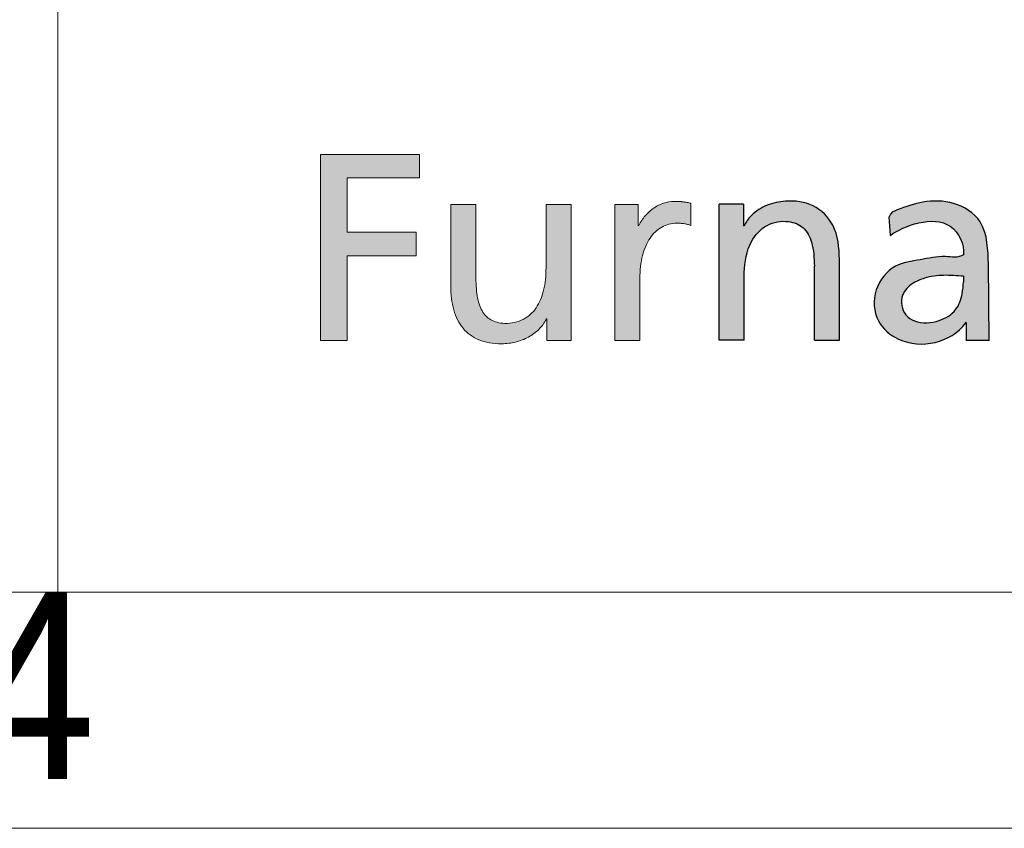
# Paper-space layout 'Hoja3' of a CAD drawing. Header units: millimetres. Extents: x 300 to 16757, y 100 to 11782.
# Tile 7 of 17: x 13004 to 13421, y 100 to 443. Entities that reach past the tile are written whole.
import ezdxf

# ---------------------------------------------------------------- set-up
doc = ezdxf.new("R2010")
doc.units = ezdxf.units.MM
doc.linetypes.add('SLD-Continua', pattern=[0])
doc.layers.add('FORMAT', color=7, linetype='SLD-Continua')
doc.styles.add('SLDTEXTSTYLE3', font='GOTHIC.TTF', dxfattribs={"width": 0.913})

# ---------------------------------------------------------------- blocks, each defined once
blk = doc.blocks.new('Bloque5')
at = {"linetype": 'Continuous', "ltscale": 30}
blk.add_hatch(color=7, dxfattribs=at).paths.add_polyline_path([(122.35, 129.6), (152.99, 129.6), (152.99, 139.52), (111.07, 139.52), (111.07, 60.68), (122.35, 60.68), (122.35, 96.6), (151.62, 96.6), (151.62, 106.53), (122.35, 106.53)], flags=0)
blk.add_hatch(color=7, dxfattribs=at).paths.add_polyline_path([(122.35, 129.6), (152.99, 129.6), (152.99, 139.52), (111.07, 139.52), (111.07, 60.68), (122.35, 60.68), (122.35, 96.6), (151.62, 96.6), (151.62, 106.53), (122.35, 106.53)], flags=0)
h = blk.add_hatch(color=7, dxfattribs=at)
edge = h.paths.add_edge_path(flags=0)
edge.add_spline(control_points=[(171.4, 65.88), (173.17, 63.76), (175.4, 62.12), (178.12, 61.01)], knot_values=[55, 55, 55, 55, 56, 56, 56, 56], weights=[1, 1, 1, 1], degree=3, periodic=0)
edge.add_spline(control_points=[(178.12, 61.01), (180.84, 59.9), (184.05, 59.32), (187.78, 59.32)], knot_values=[56, 56, 56, 56, 57, 57, 57, 57], weights=[1, 1, 1, 1], degree=3, periodic=0)
edge.add_arc((187.78, 83.87), 24.55, 269.9868, 283.8904)
edge.add_spline(control_points=[(193.68, 60.04), (195.58, 60.51), (197.39, 61.21), (199.05, 62.12)], knot_values=[0, 0, 0, 0, 1, 1, 1, 1], weights=[1, 1, 1, 1], degree=3, periodic=0)
edge.add_spline(control_points=[(199.05, 62.12), (200.71, 63.02), (202.22, 64.12), (203.51, 65.42)], knot_values=[1, 1, 1, 1, 2, 2, 2, 2], weights=[1, 1, 1, 1], degree=3, periodic=0)
edge.add_spline(control_points=[(203.51, 65.42), (204.8, 66.71), (205.88, 68.18), (206.67, 69.83)], knot_values=[2, 2, 2, 2, 3, 3, 3, 3], weights=[1, 1, 1, 1], degree=3, periodic=0)
edge.add_line((206.67, 69.83), (206.88, 69.83))
edge.add_line((206.88, 69.83), (206.88, 60.68))
edge.add_line((206.88, 60.68), (212.02, 60.68))
edge.add_line((212.02, 60.68), (217.15, 60.68))
edge.add_line((217.15, 60.68), (217.15, 67.88))
edge.add_line((217.15, 67.88), (217.15, 118.3))
edge.add_line((217.15, 118.3), (206.54, 118.3))
edge.add_line((206.54, 118.3), (206.54, 111.63))
edge.add_spline(control_points=[(206.54, 111.63), (206.54, 109.4), (206.54, 107.18), (206.54, 104.96), (206.54, 100.51), (206.54, 96.07), (206.54, 91.62), (206.54, 88.12), (206.2, 84.88), (205.51, 82.01)], knot_values=[30, 30, 30, 30, 31, 31, 31, 33, 33, 33, 34, 34, 34, 34], weights=[1, 1, 1, 1, 1, 1, 1, 1, 1, 1], degree=3, periodic=0)
edge.add_spline(control_points=[(205.51, 82.01), (204.81, 79.12), (203.76, 76.6), (200.89, 72.42), (199.08, 70.77), (196.87, 69.64)], knot_values=[34, 34, 34, 34, 35, 35, 36, 36, 36, 36], weights=[1, 1, 1, 1, 1, 1], degree=3, periodic=0)
edge.add_spline(control_points=[(196.87, 69.64), (194.66, 68.51), (192.06, 67.9), (189.04, 67.9)], knot_values=[36, 36, 36, 36, 37, 37, 37, 37], weights=[1, 1, 1, 1], degree=3, periodic=0)
edge.add_spline(control_points=[(189.04, 67.9), (186.72, 68.04), (184.79, 68.56), (183.21, 69.46)], knot_values=[37, 37, 37, 37, 38, 38, 38, 38], weights=[1, 1, 1, 1], degree=3, periodic=0)
edge.add_spline(control_points=[(183.21, 69.46), (181.63, 70.36), (180.4, 71.65), (179.45, 73.35)], knot_values=[38, 38, 38, 38, 39, 39, 39, 39], weights=[1, 1, 1, 1], degree=3, periodic=0)
edge.add_spline(control_points=[(179.45, 73.35), (178.5, 75.04), (177.84, 77.14), (177.42, 79.65)], knot_values=[39, 39, 39, 39, 40, 40, 40, 40], weights=[1, 1, 1, 1], degree=3, periodic=0)
edge.add_spline(control_points=[(177.42, 79.65), (177, 82.17), (176.81, 85.1), (176.81, 88.47), (176.81, 93.44), (176.81, 98.41), (176.81, 103.38), (176.81, 105.87), (176.81, 108.35), (176.81, 110.84), (176.81, 113.32), (176.81, 115.81), (176.81, 118.3)], knot_values=[40, 40, 40, 40, 41, 41, 41, 43, 43, 43, 44, 44, 44, 45, 45, 45, 45], weights=[1, 1, 1, 1, 1, 1, 1, 1, 1, 1, 1, 1, 1], degree=3, periodic=0)
edge.add_line((176.81, 118.3), (166.21, 118.3))
edge.add_spline(control_points=[(166.21, 118.3), (166.21, 115.44), (166.21, 112.59), (166.21, 109.74), (166.21, 106.88), (166.21, 104.03), (166.21, 101.17), (166.21, 95.46), (166.21, 89.76), (166.21, 84.05), (166.21, 80.18), (166.62, 76.7), (167.48, 73.66)], knot_values=[49, 49, 49, 49, 50, 50, 50, 51, 51, 51, 53, 53, 53, 54, 54, 54, 54], weights=[1, 1, 1, 1, 1, 1, 1, 1, 1, 1, 1, 1, 1], degree=3, periodic=0)
edge.add_spline(control_points=[(167.48, 73.66), (168.34, 70.61), (169.64, 68.01), (171.4, 65.88)], knot_values=[54, 54, 54, 54, 55, 55, 55, 55], weights=[1, 1, 1, 1], degree=3, periodic=0)
h = blk.add_hatch(color=7, dxfattribs=at)
edge = h.paths.add_edge_path(flags=0)
edge.add_line((267.85, 118.86), (266.25, 119.16))
edge.add_spline(control_points=[(266.25, 119.16), (265.74, 119.26), (265.23, 119.34), (264.69, 119.41)], knot_values=[22.132418, 22.132418, 22.132418, 22.132418, 23.132418, 23.132418, 23.132418, 23.132418], weights=[1, 1, 1, 1], degree=3, periodic=0)
edge.add_arc((261.27, 93.01), 26.63, 82.6219, 86.3614)
edge.add_spline(control_points=[(262.96, 119.58), (262.34, 119.62), (261.65, 119.64), (260.86, 119.64), (259.33, 119.64), (257.8, 119.37), (256.33, 118.88)], knot_values=[0.065266, 0.065266, 0.065266, 0.065266, 1.065266, 1.065266, 1.065266, 2.065266, 2.065266, 2.065266, 2.065266], weights=[1, 1, 1, 1, 1, 1, 1], degree=3, periodic=0)
edge.add_spline(control_points=[(256.33, 118.88), (254.85, 118.38), (253.43, 117.66), (252.11, 116.75)], knot_values=[2.065266, 2.065266, 2.065266, 2.065266, 3.065266, 3.065266, 3.065266, 3.065266], weights=[1, 1, 1, 1], degree=3, periodic=0)
edge.add_spline(control_points=[(252.11, 116.75), (250.79, 115.84), (249.57, 114.74), (248.5, 113.5)], knot_values=[3.065266, 3.065266, 3.065266, 3.065266, 4.065266, 4.065266, 4.065266, 4.065266], weights=[1, 1, 1, 1], degree=3, periodic=0)
edge.add_spline(control_points=[(248.5, 113.5), (247.44, 112.25), (246.53, 110.86), (245.83, 109.37)], knot_values=[4.065266, 4.065266, 4.065266, 4.065266, 5.065266, 5.065266, 5.065266, 5.065266], weights=[1, 1, 1, 1], degree=3, periodic=0)
edge.add_line((245.83, 109.37), (245.61, 109.37))
edge.add_line((245.61, 109.37), (245.61, 118.3))
edge.add_line((245.61, 118.3), (240.64, 118.3))
edge.add_line((240.64, 118.3), (235.67, 118.3))
edge.add_line((235.67, 118.3), (235.67, 111.1))
edge.add_line((235.67, 111.1), (235.67, 60.68))
edge.add_line((235.67, 60.68), (246.28, 60.68))
edge.add_spline(control_points=[(246.28, 60.68), (246.28, 69.42), (246.28, 78.15), (246.28, 86.89), (246.28, 90.5), (246.67, 93.78), (247.4, 96.66)], knot_values=[12.065266, 12.065266, 12.065266, 12.065266, 13.065266, 13.065266, 13.065266, 14.065266, 14.065266, 14.065266, 14.065266], weights=[1, 1, 1, 1, 1, 1, 1], degree=3, periodic=0)
edge.add_spline(control_points=[(247.4, 96.66), (248.13, 99.54), (249.2, 102.03), (250.57, 104.06)], knot_values=[14.065266, 14.065266, 14.065266, 14.065266, 15.065266, 15.065266, 15.065266, 15.065266], weights=[1, 1, 1, 1], degree=3, periodic=0)
edge.add_spline(control_points=[(250.57, 104.06), (251.94, 106.1), (253.61, 107.68), (255.53, 108.76)], knot_values=[15.065266, 15.065266, 15.065266, 15.065266, 16.065266, 16.065266, 16.065266, 16.065266], weights=[1, 1, 1, 1], degree=3, periodic=0)
edge.add_spline(control_points=[(255.53, 108.76), (257.45, 109.83), (259.62, 110.4), (261.99, 110.4)], knot_values=[16.065266, 16.065266, 16.065266, 16.065266, 17.065266, 17.065266, 17.065266, 17.065266], weights=[1, 1, 1, 1], degree=3, periodic=0)
edge.add_arc((261.99, 89.46), 20.94, 86.1548, 90.0023, ccw=False)
edge.add_spline(control_points=[(263.4, 110.35), (263.88, 110.32), (264.38, 110.26), (264.88, 110.19)], knot_values=[17.132418, 17.132418, 17.132418, 17.132418, 18.132418, 18.132418, 18.132418, 18.132418], weights=[1, 1, 1, 1], degree=3, periodic=0)
edge.add_spline(control_points=[(264.88, 110.19), (265.38, 110.11), (265.88, 110), (266.38, 109.87)], knot_values=[18.132418, 18.132418, 18.132418, 18.132418, 19.132418, 19.132418, 19.132418, 19.132418], weights=[1, 1, 1, 1], degree=3, periodic=0)
edge.add_spline(control_points=[(266.38, 109.87), (266.88, 109.74), (267.37, 109.57), (267.85, 109.37)], knot_values=[19.132418, 19.132418, 19.132418, 19.132418, 20.132418, 20.132418, 20.132418, 20.132418], weights=[1, 1, 1, 1], degree=3, periodic=0)
edge.add_line((267.85, 109.37), (267.85, 118.86))
h = blk.add_hatch(color=7, dxfattribs=at)
edge = h.paths.add_edge_path(flags=0)
edge.add_line((279.83, 60.77), (279.83, 118.39))
edge.add_line((279.83, 118.39), (290.1, 118.39))
edge.add_line((290.1, 118.39), (290.1, 109.24))
edge.add_line((290.1, 109.24), (290.34, 109.24))
edge.add_spline(control_points=[(290.34, 109.24), (291.13, 110.87), (293.79, 114.52), (300, 118.45), (309.14, 120.3), (320.06, 119.01), (329.9, 109.28), (330.64, 99.95), (330.77, 95.1)], knot_values=[0, 0, 0, 0, 0.090993, 0.223661, 0.358303, 0.55535, 0.750586, 1, 1, 1, 1], weights=[1, 1, 1, 1, 1, 1, 1, 1, 1], degree=3, periodic=0)
edge.add_line((330.77, 95.1), (330.77, 60.77))
edge.add_line((330.77, 60.77), (320.17, 60.77))
edge.add_line((320.17, 60.77), (320.15, 92.24))
edge.add_spline(control_points=[(320.15, 92.24), (320.06, 95.64), (319.8, 101.38), (316.07, 109.06), (308.39, 111.88), (299.53, 110.32), (291.78, 101.89), (290.74, 93.99), (290.48, 89.58)], knot_values=[0, 0, 0, 0, 0.181683, 0.307789, 0.426651, 0.591078, 0.760733, 1, 1, 1, 1], weights=[1, 1, 1, 1, 1, 1, 1, 1, 1], degree=3, periodic=0)
edge.add_line((290.48, 89.58), (290.44, 60.77))
edge.add_line((290.44, 60.77), (279.83, 60.77))
h = blk.add_hatch(color=7, dxfattribs=at)
edge = h.paths.add_edge_path(flags=0)
edge.add_spline(control_points=[(383.27, 96.96), (380.92, 95.5), (374.51, 96.95), (365.01, 94.69), (353.19, 93.34), (344.71, 82.55), (345.41, 68.62), (360.7, 55.79), (377.91, 59.71), (384.21, 68.11)], knot_values=[0, 0, 0, 0, 0.079966, 0.190057, 0.300094, 0.432511, 0.566689, 0.684622, 1, 1, 1, 1], weights=[1, 1, 1, 1, 1, 1, 1, 1, 1, 1], degree=3, periodic=0)
edge.add_spline(control_points=[(384.21, 68.11), (384.51, 68.89), (384.42, 68.11)], knot_values=[0, 0, 0, 1, 1, 1], weights=[1, 1, 1], degree=2, periodic=0)
edge.add_line((384.42, 68.11), (384.42, 60.68))
edge.add_line((384.42, 60.68), (394.17, 60.68))
edge.add_line((394.17, 60.68), (393.85, 93.17))
edge.add_spline(control_points=[(393.85, 93.17), (393.61, 98.77), (393.58, 111.18), (379.5, 120), (366.43, 120.05), (357.34, 116.93), (352.28, 114.84), (351.82, 113.1)], knot_values=[0, 0, 0, 0, 0.300445, 0.525135, 0.737289, 0.925487, 1, 1, 1, 1], weights=[1, 1, 1, 1, 1, 1, 1, 1], degree=3, periodic=0)
edge.add_line((351.82, 113.1), (352.32, 105.2))
edge.add_spline(control_points=[(352.32, 105.2), (357.81, 109.29), (377.02, 116.44), (383.68, 101.42), (383.27, 96.96)], knot_values=[0, 0, 0, 0, 0.658996, 1, 1, 1, 1], weights=[1, 1, 1, 1, 1], degree=3, periodic=0)
edge = h.paths.add_edge_path(flags=0)
edge.add_spline(control_points=[(383.27, 85.46), (383.15, 83.8), (382.87, 79.75), (380.46, 72.91), (372.58, 68.26), (364.26, 67.64), (357.39, 71.94), (356.09, 79.85), (361.32, 85.02), (367.57, 87.62), (374.97, 88.59), (380.48, 88.14), (383.27, 87.92)], knot_values=[0, 0, 0, 0, 0.068904, 0.168815, 0.283862, 0.42722, 0.488917, 0.605379, 0.695962, 0.771545, 0.884045, 1, 1, 1, 1], weights=[1, 1, 1, 1, 1, 1, 1, 1, 1, 1, 1, 1, 1], degree=3, periodic=0)
edge.add_line((383.27, 87.92), (383.27, 85.46))
at = {"color": 7, "linetype": 'SLD-Continua', "lineweight": 18, "ltscale": 30}
for p, q in [((111.07, 60.68), (111.07, 139.52)), ((111.07, 139.52), (152.99, 139.52)), ((111.07, 60.68), (111.07, 139.52)), ((152.99, 139.52), (152.99, 129.6)), ((122.35, 129.6), (122.35, 106.53)), ((152.99, 129.6), (122.35, 129.6)), ((122.35, 106.53), (151.62, 106.53)), ((151.62, 106.53), (151.62, 96.6)), ((151.62, 96.6), (122.35, 96.6)), ((122.35, 96.6), (122.35, 60.68)), ((122.35, 60.68), (111.07, 60.68))]:
    blk.add_line(p, q, dxfattribs=at)
blk.add_arc((187.78, 83.87), 24.55, 269.9868, 283.8904, dxfattribs=at)
at = {"color": 8, "linetype": 'Continuous', "lineweight": 0, "ltscale": 30, "true_color": 0x808080}
for points, knots in [([(176.81, 118.3), (175.93, 118.3), (175.05, 118.3), (174.16, 118.3), (172.39, 118.3), (170.63, 118.3), (168.86, 118.3), (167.97, 118.3), (167.09, 118.3), (166.21, 118.3)], [45, 45, 45, 45, 46, 46, 46, 48, 48, 48, 49, 49, 49, 49]), ([(166.21, 118.3), (166.21, 115.44), (166.21, 112.59), (166.21, 109.74), (166.21, 106.88), (166.21, 104.03), (166.21, 101.17), (166.21, 95.46), (166.21, 89.76), (166.21, 84.05), (166.21, 80.18), (166.62, 76.7), (167.48, 73.66)], [49, 49, 49, 49, 50, 50, 50, 51, 51, 51, 53, 53, 53, 54, 54, 54, 54]), ([(177.42, 79.65), (177, 82.17), (176.81, 85.1), (176.81, 88.47), (176.81, 93.44), (176.81, 98.41), (176.81, 103.38), (176.81, 105.87), (176.81, 108.35), (176.81, 110.84), (176.81, 113.32), (176.81, 115.81), (176.81, 118.3)], [40, 40, 40, 40, 41, 41, 41, 43, 43, 43, 44, 44, 44, 45, 45, 45, 45]), ([(217.15, 118.3), (216.27, 118.3), (215.38, 118.3), (214.5, 118.3), (212.73, 118.3), (210.96, 118.3), (209.19, 118.3), (208.31, 118.3), (207.43, 118.3), (206.54, 118.3)], [25, 25, 25, 25, 26, 26, 26, 28, 28, 28, 29, 29, 29, 29]), ([(217.15, 67.88), (217.15, 69.53), (217.15, 71.18), (217.15, 72.83), (217.15, 75.98), (217.15, 79.13), (217.15, 82.28), (217.15, 84.69), (217.15, 87.09), (217.15, 89.49), (217.15, 94.29), (217.15, 99.09), (217.15, 103.89), (217.15, 108.69), (217.15, 113.49), (217.15, 118.3)], [20, 20, 20, 20, 21, 21, 21, 22, 22, 22, 23, 23, 23, 24, 24, 24, 25, 25, 25, 25]), ([(262.96, 119.58), (262.34, 119.62), (261.65, 119.64), (260.86, 119.64), (259.33, 119.64), (257.8, 119.37), (256.33, 118.88)], [0.065266, 0.065266, 0.065266, 0.065266, 1.065266, 1.065266, 1.065266, 2.065266, 2.065266, 2.065266, 2.065266]), ([(206.54, 111.63), (206.54, 109.4), (206.54, 107.18), (206.54, 104.96), (206.54, 100.51), (206.54, 96.07), (206.54, 91.62), (206.54, 88.12), (206.2, 84.88), (205.51, 82.01)], [30, 30, 30, 30, 31, 31, 31, 33, 33, 33, 34, 34, 34, 34]), ([(246.28, 60.68), (246.28, 69.42), (246.28, 78.15), (246.28, 86.89), (246.28, 90.5), (246.67, 93.78), (247.4, 96.66)], [12.065266, 12.065266, 12.065266, 12.065266, 13.065266, 13.065266, 13.065266, 14.065266, 14.065266, 14.065266, 14.065266]), ([(205.51, 82.01), (204.81, 79.12), (203.76, 76.6), (200.89, 72.42), (199.08, 70.77), (196.87, 69.64)], [34, 34, 34, 34, 35, 35, 36, 36, 36, 36]), ([(206.67, 69.83), (206.71, 69.83), (206.76, 69.83), (206.8, 69.83), (206.81, 69.83), (206.82, 69.83), (206.83, 69.83), (206.83, 69.83), (206.84, 69.83), (206.84, 69.83), (206.84, 69.83), (206.85, 69.83), (206.86, 69.83), (206.87, 69.83), (206.87, 69.83), (206.88, 69.83)], [3, 3, 3, 3, 4, 4, 4, 5, 5, 5, 6, 6, 6, 7, 7, 7, 8, 8, 8, 8]), ([(206.88, 69.83), (206.88, 69.06), (206.88, 68.3), (206.88, 67.54), (206.88, 66.78), (206.88, 66.02), (206.88, 65.25), (206.88, 64.49), (206.88, 63.73), (206.88, 62.97), (206.88, 62.85), (206.88, 62.73), (206.88, 62.61), (206.88, 62.35), (206.88, 62.09), (206.88, 61.82), (206.88, 61.68), (206.88, 61.54), (206.88, 61.4), (206.88, 61.28), (206.88, 61.16), (206.88, 61.04), (206.88, 60.92), (206.88, 60.8), (206.88, 60.68)], [8, 8, 8, 8, 9, 9, 9, 10, 10, 10, 12, 12, 12, 13, 13, 13, 14, 14, 14, 15, 15, 15, 16, 16, 16, 17, 17, 17, 17])]:
    blk.add_open_spline(points, degree=3, knots=knots, dxfattribs=at)
for points in [[(206.54, 118.3), (206.54, 116.07), (206.54, 113.85), (206.54, 111.63)], [(240.64, 118.3), (238.99, 118.3), (237.33, 118.3), (235.67, 118.3)], [(235.67, 118.3), (235.67, 115.9), (235.67, 113.5), (235.67, 111.1)], [(245.61, 118.3), (243.95, 118.3), (242.3, 118.3), (240.64, 118.3)], [(245.61, 109.37), (245.61, 112.34), (245.61, 115.32), (245.61, 118.3)], [(252.11, 116.75), (250.79, 115.84), (249.57, 114.74), (248.5, 113.5)], [(256.33, 118.88), (254.85, 118.38), (253.43, 117.66), (252.11, 116.75)], [(266.25, 119.16), (265.74, 119.26), (265.23, 119.34), (264.69, 119.41)], [(267.85, 118.86), (267.32, 118.96), (266.78, 119.06), (266.25, 119.16)], [(267.85, 109.37), (267.85, 112.53), (267.85, 115.69), (267.85, 118.86)], [(248.5, 113.5), (247.44, 112.25), (246.53, 110.86), (245.83, 109.37)], [(235.67, 111.1), (235.67, 94.29), (235.67, 77.48), (235.67, 60.68)], [(245.83, 109.37), (245.75, 109.37), (245.68, 109.37), (245.61, 109.37)], [(250.57, 104.06), (251.94, 106.1), (253.61, 107.68), (255.53, 108.76)], [(255.53, 108.76), (257.45, 109.83), (259.62, 110.4), (261.99, 110.4)], [(263.4, 110.35), (263.88, 110.32), (264.38, 110.26), (264.88, 110.19)], [(264.88, 110.19), (265.38, 110.11), (265.88, 110), (266.38, 109.87)], [(266.38, 109.87), (266.88, 109.74), (267.37, 109.57), (267.85, 109.37)], [(247.4, 96.66), (248.13, 99.54), (249.2, 102.03), (250.57, 104.06)], [(179.45, 73.35), (178.5, 75.04), (177.84, 77.14), (177.42, 79.65)], [(167.48, 73.66), (168.34, 70.61), (169.64, 68.01), (171.4, 65.88)], [(183.21, 69.46), (181.63, 70.36), (180.4, 71.65), (179.45, 73.35)], [(189.04, 67.9), (186.72, 68.04), (184.79, 68.56), (183.21, 69.46)], [(196.87, 69.64), (194.66, 68.51), (192.06, 67.9), (189.04, 67.9)], [(203.51, 65.42), (204.8, 66.71), (205.88, 68.18), (206.67, 69.83)], [(217.15, 60.68), (217.15, 63.08), (217.15, 65.48), (217.15, 67.88)], [(171.4, 65.88), (173.17, 63.76), (175.4, 62.12), (178.12, 61.01)], [(199.05, 62.12), (200.71, 63.02), (202.22, 64.12), (203.51, 65.42)], [(178.12, 61.01), (180.84, 59.9), (184.05, 59.32), (187.78, 59.32)], [(193.68, 60.04), (195.58, 60.51), (197.39, 61.21), (199.05, 62.12)], [(206.88, 60.68), (208.59, 60.68), (210.3, 60.68), (212.02, 60.68)], [(212.02, 60.68), (213.73, 60.68), (215.44, 60.68), (217.15, 60.68)], [(235.67, 60.68), (239.21, 60.68), (242.75, 60.68), (246.28, 60.68)]]:
    blk.add_open_spline(points, degree=3, dxfattribs=at)
for points, weights in [([(264.69, 119.41), (264.12, 119.49), (263.54, 119.54), (262.96, 119.58)], [1, 0.999645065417, 0.999645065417, 1]), ([(261.99, 110.4), (262.46, 110.4), (262.93, 110.38), (263.4, 110.35)], [1, 0.99962425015, 0.99962425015, 1])]:
    blk.add_rational_spline(points, weights, degree=3, dxfattribs=at)
at = {"color": 7, "linetype": 'Continuous', "lineweight": 0, "ltscale": 30}
blk.add_open_spline([(384.21, 68.11), (384.51, 68.89), (384.42, 68.11)], degree=2, dxfattribs=at)
at = {"layer": 'FORMAT', "color": 7, "ltscale": 30}
for p, q in [((290.1, 118.39), (279.83, 118.39)), ((279.83, 60.77), (279.83, 118.39)), ((290.1, 118.39), (290.1, 109.24)), ((352.32, 105.2), (351.82, 113.1)), ((290.34, 109.24), (290.1, 109.24)), ((320.17, 60.77), (320.15, 92.24)), ((330.77, 60.77), (330.77, 95.1)), ((394.17, 60.68), (393.85, 93.17)), ((290.44, 60.77), (290.48, 89.58)), ((383.27, 87.92), (383.27, 85.46)), ((384.42, 68.11), (384.42, 60.68)), ((290.44, 60.77), (279.83, 60.77)), ((320.17, 60.77), (330.77, 60.77)), ((394.17, 60.68), (384.42, 60.68))]:
    blk.add_line(p, q, dxfattribs=at)
for points, knots in [([(330.77, 95.1), (330.64, 99.95), (329.9, 109.28), (320.06, 119.01), (309.14, 120.3), (300, 118.45), (293.79, 114.52), (291.13, 110.87), (290.34, 109.24)], [0, 0, 0, 0, 0.249414, 0.44465, 0.641697, 0.776339, 0.909007, 1, 1, 1, 1]), ([(393.85, 93.17), (393.61, 98.77), (393.58, 111.18), (379.5, 120), (366.43, 120.05), (357.34, 116.93), (352.28, 114.84), (351.82, 113.1)], [0, 0, 0, 0, 0.300445, 0.525135, 0.737289, 0.925487, 1, 1, 1, 1]), ([(352.32, 105.2), (357.81, 109.29), (377.02, 116.44), (383.68, 101.42), (383.27, 96.96)], [0, 0, 0, 0, 0.658996, 1, 1, 1, 1]), ([(290.48, 89.58), (290.74, 93.99), (291.78, 101.89), (299.53, 110.32), (308.39, 111.88), (316.07, 109.06), (319.8, 101.38), (320.06, 95.64), (320.15, 92.24)], [0, 0, 0, 0, 0.239267, 0.408922, 0.573349, 0.692211, 0.818317, 1, 1, 1, 1]), ([(383.27, 96.96), (380.92, 95.5), (374.51, 96.95), (365.01, 94.69), (353.19, 93.34), (344.71, 82.55), (345.41, 68.62), (360.7, 55.79), (377.91, 59.71), (384.21, 68.11)], [0, 0, 0, 0, 0.079966, 0.190057, 0.300094, 0.432511, 0.566689, 0.684622, 1, 1, 1, 1]), ([(383.27, 87.92), (380.48, 88.14), (374.97, 88.59), (367.57, 87.62), (361.32, 85.02), (356.09, 79.85), (357.39, 71.94), (364.26, 67.64), (372.58, 68.26), (380.46, 72.91), (382.87, 79.75), (383.15, 83.8), (383.27, 85.46)], [0, 0, 0, 0, 0.115955, 0.228455, 0.304038, 0.394621, 0.511083, 0.57278, 0.716138, 0.831185, 0.931096, 1, 1, 1, 1])]:
    blk.add_open_spline(points, degree=3, knots=knots, dxfattribs=at)

psp = doc.layouts.new('Hoja3')

# ---------------------------------------------------------------- linework, layer by layer
at = {"color": 7, "linetype": 'SLD-Continua', "lineweight": 18, "ltscale": 20}
for p, q in [((13020, 1100), (13020, 200)), ((16620, 200), (400, 200)), ((13020, 200), (12320, 200)), ((13020, 200), (16620, 200)), ((16720, 100), (300, 100))]:
    psp.add_line(p, q, dxfattribs=at)

# ---------------------------------------------------------------- block references
at = {"color": 7, "linetype": 'Continuous', "ltscale": 20}
psp.add_blockref('Bloque5', (13020.193, 245.959), dxfattribs=at)

# ---------------------------------------------------------------- texts
at = {"color": 7, "linetype": 'Continuous', "lineweight": 0, "ltscale": 20, "insert": (13009.201, 200.272), "char_height": 79.375, "attachment_point": 2, "style": 'SLDTEXTSTYLE3'}
psp.add_mtext('4', dxfattribs=at)

doc.saveas('drawing.dxf')
